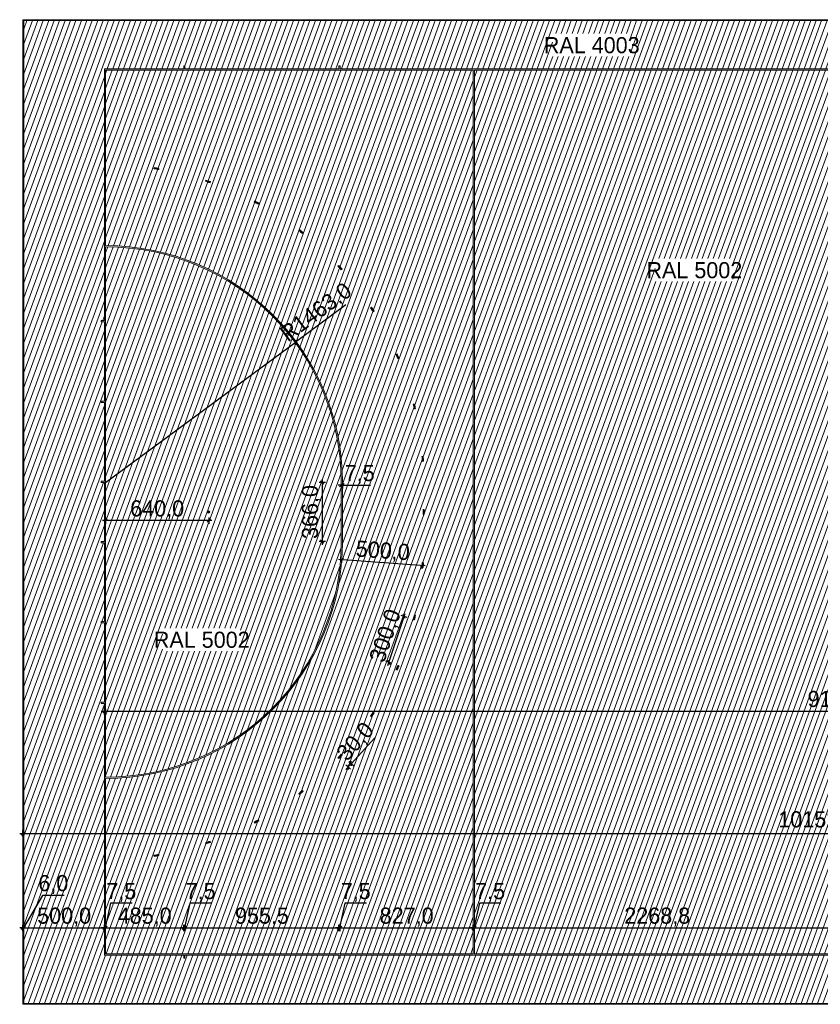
# Model space of a CAD drawing. Header units: millimetres. Extents: x 1962 to 3194, y -795 to -219.
# Tile 196 of 256: x 2467 to 2516, y -384 to -323. Entities that reach past the tile are written whole.
import ezdxf

# ---------------------------------------------------------------- set-up
doc = ezdxf.new("R2010")
doc.units = ezdxf.units.MM
doc.layers.get('0').update_dxf_attribs({"lineweight": 5})
doc.layers.get('Defpoints').update_dxf_attribs({"lineweight": 9})
for name, color, linetype, lineweight in [('A_boisko kolory', 78, 'Continuous', 9), ('A_boisko linie gry', 56, 'Continuous', 9), ('A_boisko wyposażenie', 40, 'Continuous', 9), ('A_hatch nawierzchnia', 253, 'Continuous', 9), ('A_wymiary boisko', 64, 'Continuous', 9)]:
    doc.layers.add(name, color=color, linetype=linetype, lineweight=lineweight)
doc.styles.add('wymiary pzt', font='txt')
doc.dimstyles.new('wymiary boisko', dxfattribs={"dimtxt": 1, "dimasz": 0.2, "dimexe": 0.2, "dimexo": 0.2, "dimgap": 0.05, "dimtad": 1, "dimdec": 1, "dimlfac": 100, "dimzin": 0, "dimtxsty": 'wymiary pzt', "dimblk": 'OBLIQUE', "dimcen": 1, "dimdle": 0.2, "dimadec": 1, "dimazin": 0, "dimtfac": 1, "dimtmove": 0, "dimatfit": 3, "dimfxl": 0, "dimarcsym": 0})
pattern_1 = [(69.978194, (262.56172, -750.5602), (-0.298311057, 0.108704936), [])]

# ---------------------------------------------------------------- blocks, each defined once
blk = doc.blocks.new('zw$62AA')
at = {"layer": 'A_boisko linie gry'}
for p, q in [((8.925, 59.2), (8.925, 59)), ((9, 59.2), (8.925, 59.2)), ((9, 59.2), (9, 59)), ((18.555, 59.2), (18.555, 59)), ((18.63, 59.2), (18.555, 59.2)), ((18.63, 59.2), (18.63, 59)), ((26.9, 4.075), (26.9, 58.925)), ((26.975, 4.075), (26.975, 58.925)), ((7.09, 52.879), (7.078, 52.805)), ((7.386, 52.831), (7.373, 52.757)), ((10.297, 52.106), (10.273, 52.035)), ((10.581, 52.009), (10.556, 51.938)), ((13.331, 50.811), (13.296, 50.744)), ((13.595, 50.668), (13.559, 50.602)), ((16.108, 49.029), (16.062, 48.969)), ((16.344, 48.845), (16.298, 48.786)), ((18.549, 46.811), (18.495, 46.76)), ((18.752, 46.59), (18.697, 46.539)), ((20.589, 44.217), (20.526, 44.176)), ((20.752, 43.966), (20.689, 43.925)), ((3.8, 43.38), (4, 43.38)), ((3.8, 43.38), (3.8, 43.305)), ((3.8, 43.305), (4, 43.305)), ((22.169, 41.321), (22.1, 41.291)), ((22.288, 41.046), (22.219, 41.017)), ((3.8, 38.38), (4, 38.38)), ((3.8, 38.38), (3.8, 38.305)), ((3.8, 38.305), (4, 38.305)), ((23.245, 38.203), (23.172, 38.184)), ((23.317, 37.912), (23.244, 37.894)), ((23.788, 34.949), (23.714, 34.943)), ((23.811, 34.65), (23.736, 34.645)), ((3.8, 33.405), (4, 33.405)), ((3.8, 33.33), (4, 33.33)), ((23.78, 31.65), (23.855, 31.65)), ((23.78, 31.35), (23.855, 31.35)), ((3.8, 29.67), (4, 29.67)), ((3.8, 29.595), (4, 29.595)), ((23.811, 28.35), (23.736, 28.355)), ((23.788, 28.051), (23.714, 28.057)), ((23.317, 25.088), (23.244, 25.106)), ((3.8, 24.695), (4, 24.695)), ((3.8, 24.62), (3.8, 24.695)), ((3.8, 24.62), (4, 24.62)), ((23.245, 24.797), (23.172, 24.816)), ((22.169, 21.679), (22.1, 21.709)), ((22.288, 21.954), (22.219, 21.983)), ((3.8, 19.695), (4, 19.695)), ((3.8, 19.62), (3.8, 19.695)), ((3.8, 19.62), (4, 19.62)), ((20.752, 19.034), (20.689, 19.075)), ((20.589, 18.783), (20.526, 18.824)), ((18.549, 16.189), (18.495, 16.24)), ((18.752, 16.41), (18.697, 16.461)), ((16.344, 14.155), (16.298, 14.214)), ((16.108, 13.971), (16.062, 14.031)), ((13.331, 12.189), (13.296, 12.256)), ((13.595, 12.332), (13.559, 12.398)), ((10.581, 10.991), (10.556, 11.062)), ((10.297, 10.894), (10.273, 10.965)), ((7.09, 10.121), (7.078, 10.195)), ((7.386, 10.169), (7.373, 10.243)), ((8.925, 3.8), (8.925, 4)), ((9, 3.8), (8.925, 3.8)), ((9, 3.8), (9, 4)), ((18.555, 3.8), (18.555, 4)), ((18.63, 3.8), (18.555, 3.8)), ((18.63, 3.8), (18.63, 4))]:
    blk.add_line(p, q, dxfattribs=at)
for points in [[(-1.06, 62.06), (100.46, 62.06), (100.46, 0.94), (-1.06, 0.94)], [(-1, 62), (100.4, 62), (100.4, 1), (-1, 1)]]:
    blk.add_lwpolyline(points, close=True, dxfattribs=at)
for points in [[(8.925, 59), (4, 59), (4, 43.38)], [(26.9, 58.925), (4.075, 58.925), (4.075, 48.035)], [(18.555, 59), (9, 59)], [(49.7, 59), (18.63, 59)], [(49.663, 58.925), (26.975, 58.925)], [(4.075, 47.96), (4.075, 15.04)], [(4, 43.305), (4, 38.38)], [(4, 38.305), (4, 33.405)], [(3.8, 33.405), (3.8, 33.33)], [(4, 33.33), (4, 29.67)], [(23.78, 31.35), (23.78, 31.65)], [(23.855, 31.35), (23.855, 31.65)], [(3.8, 29.67), (3.8, 29.595)], [(4, 29.595), (4, 24.695)], [(4, 24.62), (4, 19.695)], [(4, 19.695), (4, 24.62)], [(4, 19.62), (4, 4), (8.925, 4)], [(4.075, 14.965), (4.075, 4.075), (26.9, 4.075)], [(9, 4), (18.555, 4)], [(18.63, 4), (49.7, 4)], [(26.975, 4.075), (49.663, 4.075)]]:
    blk.add_lwpolyline(points, dxfattribs=at)
for points in [[(7.078, 52.805, -0.003792), (7.373, 52.757)], [(7.09, 52.879, -0.003792), (7.386, 52.831)], [(10.273, 52.035, -0.003792), (10.556, 51.938)], [(10.297, 52.106, -0.003792), (10.581, 52.009)], [(13.296, 50.744, -0.003792), (13.559, 50.602)], [(13.331, 50.811, -0.003792), (13.595, 50.668)], [(16.062, 48.969, -0.003792), (16.298, 48.786)], [(16.108, 49.029, -0.003792), (16.344, 48.845)], [(4.075, 14.965, 0.414211), (18.78, 29.67), (18.78, 33.33, 0.414211), (4.075, 48.035)], [(4.075, 15.04, 0.41421), (18.705, 29.67), (18.705, 33.33, 0.41421), (4.075, 47.96)], [(18.495, 46.76, -0.003792), (18.697, 46.539)], [(18.549, 46.811, -0.003792), (18.752, 46.59)], [(20.526, 44.176, -0.003792), (20.689, 43.925)], [(20.589, 44.217, -0.003792), (20.752, 43.966)], [(22.1, 41.291, -0.003792), (22.219, 41.017)], [(22.169, 41.321, -0.003792), (22.288, 41.046)], [(23.172, 38.184, -0.003792), (23.244, 37.894)], [(23.245, 38.203, -0.003792), (23.317, 37.912)], [(23.714, 34.943, -0.003792), (23.736, 34.645)], [(23.788, 34.949, -0.003792), (23.811, 34.65)], [(23.714, 28.057, 0.003792), (23.736, 28.355)], [(23.788, 28.051, 0.003792), (23.811, 28.35)], [(23.172, 24.816, 0.003792), (23.244, 25.106)], [(23.245, 24.797, 0.003792), (23.317, 25.088)], [(22.1, 21.709, 0.003792), (22.219, 21.983)], [(22.169, 21.679, 0.003792), (22.288, 21.954)], [(20.526, 18.824, 0.003792), (20.689, 19.075)], [(20.589, 18.783, 0.003792), (20.752, 19.034)], [(18.495, 16.24, 0.003792), (18.697, 16.461)], [(18.549, 16.189, 0.003792), (18.752, 16.41)], [(16.062, 14.031, 0.003792), (16.298, 14.214)], [(16.108, 13.971, 0.003792), (16.344, 14.155)], [(13.296, 12.256, 0.003792), (13.559, 12.398)], [(13.331, 12.189, 0.003792), (13.595, 12.332)], [(10.273, 10.965, 0.003792), (10.556, 11.062)], [(10.297, 10.894, 0.003792), (10.581, 10.991)], [(7.078, 10.195, 0.003792), (7.373, 10.243)], [(7.09, 10.121, 0.003792), (7.386, 10.169)]]:
    blk.add_lwpolyline(points, format="xyb", dxfattribs=at)
blk.add_circle((10.475, 31.5), 0.075, dxfattribs=at)
blk = doc.blocks.new('zw$AA48')
at = {"layer": 'A_hatch nawierzchnia'}
h = blk.add_hatch(color=255, dxfattribs=at)
h.dxf.hatch_style = 1
edge = h.paths.add_edge_path()
edge.add_ellipse((0, 0), major_axis=(0, 0.075), ratio=1, start_angle=0, end_angle=360, ccw=False)
at = {"layer": 'A_hatch nawierzchnia', "color": 255}
blk.add_circle((0, 0), 0.075, dxfattribs=at)
blk = doc.blocks.new('_Oblique')
at = {"color": 0, "linetype": 'ByBlock', "lineweight": -2}
blk.add_line((-0.5, -0.5), (0.5, 0.5), dxfattribs=at)
blk = doc.blocks.new('*D203')
at = {"layer": 'A_wymiary boisko', "color": 0, "lineweight": -2}
for p, q in [((2468.204, -377.171), (2467.021, -379.191)), ((2469.554, -377.171), (2468.204, -377.171)), ((2466.991, -379.191), (2466.791, -379.191)), ((2466.991, -379.391), (2466.991, -378.991)), ((2466.991, -379.191), (2467.051, -379.191)), ((2467.051, -379.391), (2467.051, -378.991)), ((2467.051, -379.191), (2467.251, -379.191))]:
    blk.add_line(p, q, dxfattribs=at)
at = {"layer": 'Defpoints', "color": 0}
for p in [(2467.051, -379.191), (2466.991, -383.934), (2467.051, -383.934)]:
    blk.add_point(p, dxfattribs=at)
at = {"layer": 'A_wymiary boisko', "color": 0, "lineweight": -2, "xscale": 0.2, "yscale": 0.2, "zscale": 0.2}
for p, rotation in [((2466.991, -379.191), 359.9999999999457), ((2467.051, -379.191), 179.9999999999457)]:
    blk.add_blockref('_Oblique', p, dxfattribs=dict(at, rotation=rotation))
at = {"layer": 'A_wymiary boisko', "color": 0, "insert": (2468.879, -376.503), "char_height": 1, "attachment_point": 5, "style": 'wymiary pzt'}
blk.add_mtext('6,0', dxfattribs=at)
blk = doc.blocks.new('*D204')
at = {"layer": 'A_wymiary boisko', "color": 0, "lineweight": -2}
for p, q in [((2466.851, -379.191), (2472.251, -379.191)), ((2467.051, -379.391), (2467.051, -378.991)), ((2472.051, -379.391), (2472.051, -378.991))]:
    blk.add_line(p, q, dxfattribs=at)
at = {"layer": 'Defpoints', "color": 0}
for p in [(2472.051, -379.191), (2472.051, -380.874), (2467.051, -383.934)]:
    blk.add_point(p, dxfattribs=at)
at = {"layer": 'A_wymiary boisko', "color": 0, "lineweight": -2, "xscale": 0.2, "yscale": 0.2, "zscale": 0.2, "rotation": 180}
blk.add_blockref('_Oblique', (2467.051, -379.191), dxfattribs=at)
at = {"layer": 'A_wymiary boisko', "color": 0, "lineweight": -2, "xscale": 0.2, "yscale": 0.2, "zscale": 0.2}
blk.add_blockref('_Oblique', (2472.051, -379.191), dxfattribs=at)
at = {"layer": 'A_wymiary boisko', "color": 0, "insert": (2469.551, -378.523), "char_height": 1, "attachment_point": 5, "style": 'wymiary pzt'}
blk.add_mtext('500,0', dxfattribs=at)
blk = doc.blocks.new('*D205')
at = {"layer": 'A_wymiary boisko', "color": 0, "lineweight": -2}
for p, q in [((2472.427, -377.663), (2472.088, -379.191)), ((2473.766, -377.663), (2472.427, -377.663)), ((2472.051, -379.191), (2471.851, -379.191)), ((2472.051, -379.391), (2472.051, -378.991)), ((2472.051, -379.191), (2472.126, -379.191)), ((2472.126, -379.391), (2472.126, -378.991)), ((2472.126, -379.191), (2472.326, -379.191))]:
    blk.add_line(p, q, dxfattribs=at)
at = {"layer": 'Defpoints', "color": 0}
for p in [(2472.126, -379.191), (2472.051, -380.874), (2472.126, -380.799)]:
    blk.add_point(p, dxfattribs=at)
at = {"layer": 'A_wymiary boisko', "color": 0, "lineweight": -2, "xscale": 0.2, "yscale": 0.2, "zscale": 0.2}
blk.add_blockref('_Oblique', (2472.051, -379.191), dxfattribs=at)
at = {"layer": 'A_wymiary boisko', "color": 0, "lineweight": -2, "xscale": 0.2, "yscale": 0.2, "zscale": 0.2, "rotation": 180}
blk.add_blockref('_Oblique', (2472.126, -379.191), dxfattribs=at)
at = {"layer": 'A_wymiary boisko', "color": 0, "insert": (2473.097, -376.999), "char_height": 1, "attachment_point": 5, "style": 'wymiary pzt'}
blk.add_mtext('7,5', dxfattribs=at)
blk = doc.blocks.new('*D206')
at = {"layer": 'A_wymiary boisko', "color": 0, "lineweight": -2}
for p, q in [((2471.926, -379.191), (2477.176, -379.191)), ((2472.126, -379.391), (2472.126, -378.991)), ((2476.976, -379.391), (2476.976, -378.991))]:
    blk.add_line(p, q, dxfattribs=at)
at = {"layer": 'Defpoints', "color": 0}
for p in [(2476.976, -379.191), (2472.126, -380.799), (2476.976, -381.074)]:
    blk.add_point(p, dxfattribs=at)
at = {"layer": 'A_wymiary boisko', "color": 0, "lineweight": -2, "xscale": 0.2, "yscale": 0.2, "zscale": 0.2, "rotation": 180}
blk.add_blockref('_Oblique', (2472.126, -379.191), dxfattribs=at)
at = {"layer": 'A_wymiary boisko', "color": 0, "lineweight": -2, "xscale": 0.2, "yscale": 0.2, "zscale": 0.2}
blk.add_blockref('_Oblique', (2476.976, -379.191), dxfattribs=at)
at = {"layer": 'A_wymiary boisko', "color": 0, "insert": (2474.551, -378.523), "char_height": 1, "attachment_point": 5, "style": 'wymiary pzt'}
blk.add_mtext('485,0', dxfattribs=at)
blk = doc.blocks.new('*D207')
at = {"layer": 'A_wymiary boisko', "color": 0, "lineweight": -2}
for p, q in [((2477.352, -377.663), (2477.013, -379.191)), ((2478.691, -377.663), (2477.352, -377.663)), ((2476.976, -379.191), (2476.776, -379.191)), ((2476.976, -379.391), (2476.976, -378.991)), ((2476.976, -379.191), (2477.051, -379.191)), ((2477.051, -379.391), (2477.051, -378.991)), ((2477.051, -379.191), (2477.251, -379.191))]:
    blk.add_line(p, q, dxfattribs=at)
at = {"layer": 'Defpoints', "color": 0}
for p in [(2477.051, -379.191), (2476.976, -381.074), (2477.051, -381.074)]:
    blk.add_point(p, dxfattribs=at)
at = {"layer": 'A_wymiary boisko', "color": 0, "lineweight": -2, "xscale": 0.2, "yscale": 0.2, "zscale": 0.2}
blk.add_blockref('_Oblique', (2476.976, -379.191), dxfattribs=at)
at = {"layer": 'A_wymiary boisko', "color": 0, "lineweight": -2, "xscale": 0.2, "yscale": 0.2, "zscale": 0.2, "rotation": 180}
blk.add_blockref('_Oblique', (2477.051, -379.191), dxfattribs=at)
at = {"layer": 'A_wymiary boisko', "color": 0, "insert": (2478.022, -376.999), "char_height": 1, "attachment_point": 5, "style": 'wymiary pzt'}
blk.add_mtext('7,5', dxfattribs=at)
blk = doc.blocks.new('*D208')
at = {"layer": 'A_wymiary boisko', "color": 0, "lineweight": -2}
for p, q in [((2476.851, -379.191), (2486.806, -379.191)), ((2477.051, -379.391), (2477.051, -378.991)), ((2486.606, -379.391), (2486.606, -378.991))]:
    blk.add_line(p, q, dxfattribs=at)
at = {"layer": 'Defpoints', "color": 0}
for p in [(2486.606, -379.191), (2477.051, -381.074), (2486.606, -381.074)]:
    blk.add_point(p, dxfattribs=at)
at = {"layer": 'A_wymiary boisko', "color": 0, "lineweight": -2, "xscale": 0.2, "yscale": 0.2, "zscale": 0.2, "rotation": 180}
blk.add_blockref('_Oblique', (2477.051, -379.191), dxfattribs=at)
at = {"layer": 'A_wymiary boisko', "color": 0, "lineweight": -2, "xscale": 0.2, "yscale": 0.2, "zscale": 0.2}
blk.add_blockref('_Oblique', (2486.606, -379.191), dxfattribs=at)
at = {"layer": 'A_wymiary boisko', "color": 0, "insert": (2481.828, -378.523), "char_height": 1, "attachment_point": 5, "style": 'wymiary pzt'}
blk.add_mtext('955,5', dxfattribs=at)
blk = doc.blocks.new('*D209')
at = {"layer": 'A_wymiary boisko', "color": 0, "lineweight": -2}
for p, q in [((2486.982, -377.663), (2486.643, -379.191)), ((2488.321, -377.663), (2486.982, -377.663)), ((2486.606, -379.191), (2486.406, -379.191)), ((2486.606, -379.391), (2486.606, -378.991)), ((2486.606, -379.191), (2486.681, -379.191)), ((2486.681, -379.391), (2486.681, -378.991)), ((2486.681, -379.191), (2486.881, -379.191))]:
    blk.add_line(p, q, dxfattribs=at)
at = {"layer": 'Defpoints', "color": 0}
for p in [(2486.681, -379.191), (2486.606, -381.074), (2486.681, -381.074)]:
    blk.add_point(p, dxfattribs=at)
at = {"layer": 'A_wymiary boisko', "color": 0, "lineweight": -2, "xscale": 0.2, "yscale": 0.2, "zscale": 0.2}
blk.add_blockref('_Oblique', (2486.606, -379.191), dxfattribs=at)
at = {"layer": 'A_wymiary boisko', "color": 0, "lineweight": -2, "xscale": 0.2, "yscale": 0.2, "zscale": 0.2, "rotation": 180}
blk.add_blockref('_Oblique', (2486.681, -379.191), dxfattribs=at)
at = {"layer": 'A_wymiary boisko', "color": 0, "insert": (2487.652, -376.999), "char_height": 1, "attachment_point": 5, "style": 'wymiary pzt'}
blk.add_mtext('7,5', dxfattribs=at)
blk = doc.blocks.new('*D210')
at = {"layer": 'A_wymiary boisko', "color": 0, "lineweight": -2}
for p, q in [((2486.481, -379.191), (2495.151, -379.191)), ((2486.681, -379.391), (2486.681, -378.991)), ((2494.951, -379.391), (2494.951, -378.991))]:
    blk.add_line(p, q, dxfattribs=at)
at = {"layer": 'Defpoints', "color": 0}
for p in [(2494.951, -379.191), (2486.681, -381.074), (2494.951, -380.799)]:
    blk.add_point(p, dxfattribs=at)
at = {"layer": 'A_wymiary boisko', "color": 0, "lineweight": -2, "xscale": 0.2, "yscale": 0.2, "zscale": 0.2, "rotation": 180}
blk.add_blockref('_Oblique', (2486.681, -379.191), dxfattribs=at)
at = {"layer": 'A_wymiary boisko', "color": 0, "lineweight": -2, "xscale": 0.2, "yscale": 0.2, "zscale": 0.2}
blk.add_blockref('_Oblique', (2494.951, -379.191), dxfattribs=at)
at = {"layer": 'A_wymiary boisko', "color": 0, "insert": (2490.816, -378.523), "char_height": 1, "attachment_point": 5, "style": 'wymiary pzt'}
blk.add_mtext('827,0', dxfattribs=at)
blk = doc.blocks.new('*D211')
at = {"layer": 'A_wymiary boisko', "color": 0, "lineweight": -2}
for p, q in [((2495.327, -377.663), (2494.988, -379.191)), ((2496.666, -377.663), (2495.327, -377.663)), ((2494.951, -379.191), (2494.751, -379.191)), ((2494.951, -379.391), (2494.951, -378.991)), ((2494.951, -379.191), (2495.026, -379.191)), ((2495.026, -379.391), (2495.026, -378.991)), ((2495.026, -379.191), (2495.226, -379.191))]:
    blk.add_line(p, q, dxfattribs=at)
at = {"layer": 'Defpoints', "color": 0}
for p in [(2495.026, -379.191), (2494.951, -380.799), (2495.026, -380.799)]:
    blk.add_point(p, dxfattribs=at)
at = {"layer": 'A_wymiary boisko', "color": 0, "lineweight": -2, "xscale": 0.2, "yscale": 0.2, "zscale": 0.2}
blk.add_blockref('_Oblique', (2494.951, -379.191), dxfattribs=at)
at = {"layer": 'A_wymiary boisko', "color": 0, "lineweight": -2, "xscale": 0.2, "yscale": 0.2, "zscale": 0.2, "rotation": 180}
blk.add_blockref('_Oblique', (2495.026, -379.191), dxfattribs=at)
at = {"layer": 'A_wymiary boisko', "color": 0, "insert": (2495.997, -376.999), "char_height": 1, "attachment_point": 5, "style": 'wymiary pzt'}
blk.add_mtext('7,5', dxfattribs=at)
blk = doc.blocks.new('*D212')
at = {"layer": 'A_wymiary boisko', "color": 0, "lineweight": -2}
for p, q in [((2494.826, -379.191), (2517.913, -379.191)), ((2495.026, -379.391), (2495.026, -378.991)), ((2517.713, -379.391), (2517.713, -378.991))]:
    blk.add_line(p, q, dxfattribs=at)
at = {"layer": 'Defpoints', "color": 0}
for p in [(2517.713, -379.191), (2495.026, -380.799), (2517.713, -380.799)]:
    blk.add_point(p, dxfattribs=at)
at = {"layer": 'A_wymiary boisko', "color": 0, "lineweight": -2, "xscale": 0.2, "yscale": 0.2, "zscale": 0.2, "rotation": 180}
blk.add_blockref('_Oblique', (2495.026, -379.191), dxfattribs=at)
at = {"layer": 'A_wymiary boisko', "color": 0, "lineweight": -2, "xscale": 0.2, "yscale": 0.2, "zscale": 0.2}
blk.add_blockref('_Oblique', (2517.713, -379.191), dxfattribs=at)
at = {"layer": 'A_wymiary boisko', "color": 0, "insert": (2506.369, -378.523), "char_height": 1, "attachment_point": 5, "style": 'wymiary pzt'}
blk.add_mtext('2268,8', dxfattribs=at)
blk = doc.blocks.new('*D224')
at = {"layer": 'A_wymiary boisko', "color": 0, "lineweight": -2}
for p, q in [((2471.851, -365.739), (2563.651, -365.739)), ((2472.051, -365.939), (2472.051, -365.539)), ((2563.451, -365.939), (2563.451, -365.539))]:
    blk.add_line(p, q, dxfattribs=at)
at = {"layer": 'Defpoints', "color": 0}
for p in [(2563.451, -365.739), (2472.051, -380.874), (2563.451, -380.874)]:
    blk.add_point(p, dxfattribs=at)
at = {"layer": 'A_wymiary boisko', "color": 0, "lineweight": -2, "xscale": 0.2, "yscale": 0.2, "zscale": 0.2}
for p, rotation in [((2472.051, -365.739), 180.0000000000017), ((2563.451, -365.739), 1.674767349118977e-12)]:
    blk.add_blockref('_Oblique', p, dxfattribs=dict(at, rotation=rotation))
at = {"layer": 'A_wymiary boisko', "color": 0, "insert": (2517.751, -365.071), "char_height": 1, "attachment_point": 5, "style": 'wymiary pzt'}
blk.add_mtext('9140,0', dxfattribs=at)
blk = doc.blocks.new('*D249')
at = {"layer": 'A_wymiary boisko', "color": 0, "lineweight": -2}
for p, q in [((2466.791, -373.326), (2568.711, -373.326)), ((2466.991, -373.526), (2466.991, -373.126)), ((2568.511, -373.526), (2568.511, -373.126))]:
    blk.add_line(p, q, dxfattribs=at)
at = {"layer": 'Defpoints', "color": 0}
for p in [(2568.511, -373.326), (2466.991, -383.934), (2568.511, -383.934)]:
    blk.add_point(p, dxfattribs=at)
at = {"layer": 'A_wymiary boisko', "color": 0, "lineweight": -2, "xscale": 0.2, "yscale": 0.2, "zscale": 0.2}
for p, rotation in [((2466.991, -373.326), 179.9999999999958), ((2568.511, -373.326), 359.9999999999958)]:
    blk.add_blockref('_Oblique', p, dxfattribs=dict(at, rotation=rotation))
at = {"layer": 'A_wymiary boisko', "color": 0, "insert": (2517.751, -372.603), "char_height": 1, "attachment_point": 5, "style": 'wymiary pzt'}
blk.add_mtext('10152,0 [cm]', dxfattribs=at)
blk = doc.blocks.new('*D251')
at = {"layer": 'A_wymiary boisko', "color": 0, "lineweight": -2}
for p, q in [((2472.126, -353.71), (2472.126, -354.11)), ((2478.526, -353.71), (2478.526, -354.11)), ((2478.726, -353.91), (2471.926, -353.91))]:
    blk.add_line(p, q, dxfattribs=at)
at = {"layer": 'Defpoints', "color": 0}
for p in [(2472.126, -353.374), (2478.526, -353.374), (2472.126, -353.91)]:
    blk.add_point(p, dxfattribs=at)
at = {"layer": 'A_wymiary boisko', "color": 0, "lineweight": -2, "xscale": 0.2, "yscale": 0.2, "zscale": 0.2}
for p, rotation in [((2472.126, -353.91), 179.9999999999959), ((2478.526, -353.91), 359.999999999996)]:
    blk.add_blockref('_Oblique', p, dxfattribs=dict(at, rotation=rotation))
at = {"layer": 'A_wymiary boisko', "color": 0, "insert": (2475.326, -353.242), "char_height": 1, "attachment_point": 5, "style": 'wymiary pzt'}
blk.add_mtext('640,0', dxfattribs=at)
blk = doc.blocks.new('*D252')
at = {"layer": 'A_wymiary boisko', "color": 0, "lineweight": -2}
for p, q in [((2491.973, -356.715), (2486.588, -356.314)), ((2486.787, -356.329), (2486.773, -356.529)), ((2491.774, -356.701), (2491.759, -356.9))]:
    blk.add_line(p, q, dxfattribs=at)
at = {"layer": 'Defpoints', "color": 0}
for p in [(2486.787, -356.329), (2486.79, -356.296), (2491.776, -356.668)]:
    blk.add_point(p, dxfattribs=at)
at = {"layer": 'A_wymiary boisko', "color": 0, "lineweight": -2, "xscale": 0.2, "yscale": 0.2, "zscale": 0.2}
for p, rotation in [((2486.787, -356.329), 175.7398383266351), ((2491.774, -356.701), 355.739838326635)]:
    blk.add_blockref('_Oblique', p, dxfattribs=dict(at, rotation=rotation))
at = {"layer": 'A_wymiary boisko', "color": 0, "insert": (2489.33, -355.848), "char_height": 1, "attachment_point": 5, "rotation": 355.73984, "style": 'wymiary pzt'}
blk.add_mtext('500,0', dxfattribs=at)
blk = doc.blocks.new('*D253')
at = {"layer": 'A_wymiary boisko', "color": 0, "lineweight": -2}
for p, q in [((2485.574, -351.344), (2485.574, -355.404)), ((2485.774, -351.544), (2485.374, -351.544)), ((2485.774, -355.204), (2485.374, -355.204))]:
    blk.add_line(p, q, dxfattribs=at)
at = {"layer": 'Defpoints', "color": 0}
for p in [(2486.755, -351.544), (2485.574, -355.204), (2486.755, -355.204)]:
    blk.add_point(p, dxfattribs=at)
at = {"layer": 'A_wymiary boisko', "color": 0, "lineweight": -2, "xscale": 0.2, "yscale": 0.2, "zscale": 0.2}
for p, rotation in [((2485.574, -351.544), 90), ((2485.574, -355.204), 270)]:
    blk.add_blockref('_Oblique', p, dxfattribs=dict(at, rotation=rotation))
at = {"layer": 'A_wymiary boisko', "color": 0, "insert": (2484.905, -353.374), "char_height": 1, "attachment_point": 5, "rotation": 90, "style": 'wymiary pzt'}
blk.add_mtext('366,0', dxfattribs=at)
blk = doc.blocks.new('*D254')
at = {"layer": 'A_wymiary boisko', "color": 0, "lineweight": -2}
for p, q in [((2489.642, -362.896), (2490.727, -359.674)), ((2490.853, -359.928), (2490.474, -359.8)), ((2489.896, -362.771), (2489.516, -362.643))]:
    blk.add_line(p, q, dxfattribs=at)
at = {"layer": 'Defpoints', "color": 0}
for p in [(2490.663, -359.864), (2491.296, -360.077), (2490.338, -362.92)]:
    blk.add_point(p, dxfattribs=at)
at = {"layer": 'A_wymiary boisko', "color": 0, "lineweight": -2, "xscale": 0.2, "yscale": 0.2, "zscale": 0.2}
for p, rotation in [((2490.663, -359.864), 71.3888308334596), ((2489.706, -362.707), 251.3888308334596)]:
    blk.add_blockref('_Oblique', p, dxfattribs=dict(at, rotation=rotation))
at = {"layer": 'A_wymiary boisko', "color": 0, "insert": (2489.551, -361.072), "char_height": 1, "attachment_point": 5, "rotation": 71.38883, "style": 'wymiary pzt'}
blk.add_mtext('300,0', dxfattribs=at)
blk = doc.blocks.new('*D255')
at = {"layer": 'A_wymiary boisko', "color": 0, "lineweight": -2}
for p, q in [((2487.382, -368.987), (2488.828, -367.387)), ((2487.033, -369.076), (2487.33, -369.344)), ((2487.047, -369.358), (2487.382, -368.987)), ((2487.234, -368.853), (2487.531, -369.121))]:
    blk.add_line(p, q, dxfattribs=at)
at = {"layer": 'Defpoints', "color": 0}
for p in [(2486.801, -368.462), (2486.6, -368.685), (2487.382, -368.987)]:
    blk.add_point(p, dxfattribs=at)
at = {"layer": 'A_wymiary boisko', "color": 0, "lineweight": -2, "xscale": 0.2, "yscale": 0.2, "zscale": 0.2}
for p, rotation in [((2487.181, -369.21), 227.9049882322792), ((2487.382, -368.987), 47.90498823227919)]:
    blk.add_blockref('_Oblique', p, dxfattribs=dict(at, rotation=rotation))
at = {"layer": 'A_wymiary boisko', "color": 0, "insert": (2487.676, -367.665), "char_height": 1, "attachment_point": 5, "rotation": 47.90499, "style": 'wymiary pzt'}
blk.add_mtext('30,0', dxfattribs=at)
blk = doc.blocks.new('*D256')
at = {"layer": 'A_wymiary boisko', "color": 0, "lineweight": -2}
for p in [(2487.032, -340.517), (2472.126, -351.544)]:
    blk.add_line(p, (2483.887, -342.843), dxfattribs=at)
at = {"layer": 'Defpoints', "color": 0}
for p in [(2483.887, -342.843), (2472.126, -351.544)]:
    blk.add_point(p, dxfattribs=at)
at = {"layer": 'A_wymiary boisko', "color": 0, "lineweight": -2, "xscale": 0.2, "yscale": 0.2, "zscale": 0.2, "rotation": 216.4919372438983}
blk.add_blockref('_Oblique', (2483.887, -342.843), dxfattribs=at)
at = {"layer": 'A_wymiary boisko', "color": 0, "insert": (2485.223, -341.024), "char_height": 1, "attachment_point": 5, "rotation": 36.49194, "style": 'wymiary pzt'}
blk.add_mtext('R1463,0', dxfattribs=at)
blk = doc.blocks.new('*D257')
at = {"layer": 'A_wymiary boisko', "color": 0, "lineweight": -2}
for p, q in [((2486.755, -351.708), (2486.555, -351.708)), ((2486.755, -351.708), (2486.755, -351.908)), ((2486.755, -351.708), (2486.83, -351.708)), ((2486.83, -351.708), (2486.83, -351.908)), ((2486.83, -351.708), (2488.57, -351.709))]:
    blk.add_line(p, q, dxfattribs=at)
at = {"layer": 'Defpoints', "color": 0}
for p in [(2486.755, -351.544), (2486.83, -351.544), (2486.83, -351.708)]:
    blk.add_point(p, dxfattribs=at)
at = {"layer": 'A_wymiary boisko', "color": 0, "lineweight": -2, "xscale": 0.2, "yscale": 0.2, "zscale": 0.2}
for p, rotation in [((2486.755, -351.708), 359.9570950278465), ((2486.83, -351.708), 179.9570950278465)]:
    blk.add_blockref('_Oblique', p, dxfattribs=dict(at, rotation=rotation))
at = {"layer": 'A_wymiary boisko', "color": 0, "insert": (2487.901, -351.046), "char_height": 1, "attachment_point": 5, "rotation": 359.9571, "style": 'wymiary pzt'}
blk.add_mtext('7,5', dxfattribs=at)

msp = doc.modelspace()

# ---------------------------------------------------------------- hatches: boundary and pattern name
at = {"layer": 'A_boisko kolory'}
h = msp.add_hatch(dxfattribs=at)
h.set_pattern_fill('LINE', color=233, scale=0.1, angle=69.978194)
h.set_pattern_definition(pattern_1)
h.paths.add_polyline_path([(2467.0507, -383.8739), (2568.4507, -383.8739), (2568.4507, -322.8739), (2467.0507, -322.8739)])
h.paths.add_polyline_path([(2472.0507, -380.8739), (2476.9757, -380.8739), (2476.9757, -381.0739), (2477.0507, -381.0739), (2477.0507, -380.8739), (2486.6057, -380.8739), (2486.6057, -381.0739), (2486.6807, -381.0739), (2486.6807, -380.8739), (2548.8207, -380.8739), (2548.8207, -381.0739), (2548.8957, -381.0739), (2548.8957, -380.8739), (2558.4507, -380.8739), (2558.4507, -381.0739), (2558.5257, -381.0739), (2558.5257, -380.8739), (2563.4507, -380.8739), (2563.4507, -365.2539), (2563.6507, -365.2539), (2563.6507, -365.1789), (2563.4507, -365.1789), (2563.4507, -360.2539), (2563.6507, -360.2539), (2563.6507, -360.1789), (2563.4507, -360.1789), (2563.4507, -355.2789), (2563.6507, -355.2789), (2563.6507, -355.2039), (2563.4507, -355.2039), (2563.4507, -351.5439), (2563.6507, -351.5439), (2563.6507, -351.4689), (2563.4507, -351.4689), (2563.4507, -346.5689), (2563.6507, -346.5689), (2563.6507, -346.4939), (2563.4507, -346.4939), (2563.4507, -341.5689), (2563.6507, -341.5689), (2563.6507, -341.4939), (2563.4507, -341.4939), (2563.4507, -325.8739), (2558.5257, -325.8739), (2558.5257, -325.6739), (2558.4507, -325.6739), (2558.4507, -325.8739), (2548.8957, -325.8739), (2548.8957, -325.6739), (2548.8207, -325.6739), (2548.8207, -325.8739), (2486.6807, -325.8739), (2486.6807, -325.6739), (2486.6057, -325.6739), (2486.6057, -325.8739), (2477.0507, -325.8739), (2477.0507, -325.6739), (2476.9757, -325.6739), (2476.9757, -325.8739), (2472.0507, -325.8739), (2472.0507, -341.4939), (2471.8507, -341.4939), (2471.8507, -341.5689), (2472.0507, -341.5689), (2472.0507, -346.4939), (2471.8507, -346.4939), (2471.8507, -346.5689), (2472.0507, -346.5689), (2472.0507, -351.4689), (2471.8507, -351.4689), (2471.8507, -351.5439), (2472.0507, -351.5439), (2472.0507, -355.2039), (2471.8507, -355.2039), (2471.8507, -355.2789), (2472.0507, -355.2789), (2472.0507, -360.1789), (2471.8507, -360.1789), (2471.8507, -360.2539), (2472.0507, -360.2539), (2472.0507, -365.1789), (2471.8507, -365.1789), (2471.8507, -365.2539), (2472.0507, -365.2539)], flags=16)
h.paths.add_polyline_path([(2504.7003, -325.1066), (2499.8731, -325.1066), (2499.8731, -323.6721), (2504.7003, -323.6721)])
h.paths.add_polyline_path([(2522.0994, -381.6985), (2526.9265, -381.6985), (2526.9265, -383.133), (2522.0994, -383.133)])
h = msp.add_hatch(dxfattribs=at)
h.set_pattern_fill('LINE', color=150, scale=0.1, angle=69.978194, style=2)
h.set_pattern_definition(pattern_1)
h.paths.add_polyline_path([(2472.1257, -380.7989), (2494.9507, -380.7989), (2494.9507, -325.9489), (2472.1257, -325.9489), (2472.1257, -336.839, -0.4142109), (2486.8305, -351.5439), (2486.8305, -355.2038, -0.4142109), (2472.1257, -369.9087)])
h.paths.add_polyline_path([(2478.3238, -332.8392, -0.0037918), (2478.6068, -332.9354), (2478.6315, -332.8645, 0.0037918), (2478.3474, -332.768), (2478.3238, -332.8392)], flags=16)
h.paths.add_polyline_path([(2491.2232, -360.0582), (2491.2958, -360.0767, 0.0037918), (2491.3675, -359.7854), (2491.2946, -359.768, -0.0037918)], flags=16)
h.paths.add_polyline_path([(2490.1507, -363.1649), (2490.2193, -363.1952, 0.0037918), (2490.3384, -362.9198), (2490.2694, -362.8906, -0.0037918)], flags=16)
h.paths.add_polyline_path([(2488.5768, -366.05), (2488.6394, -366.0913, 0.0037918), (2488.8026, -365.8396), (2488.7394, -365.7993, -0.0037918)], flags=16)
h.paths.add_polyline_path([(2481.3465, -334.1296, -0.0037918), (2481.6095, -334.2714), (2481.6456, -334.2057, 0.0037918), (2481.3816, -334.0633)], flags=16)
h.paths.add_polyline_path([(2491.7644, -356.8166), (2491.8391, -356.8227, 0.0037918), (2491.8614, -356.5235), (2491.7866, -356.5185, -0.0037918)], flags=16)
h.paths.add_polyline_path([(2475.1288, -332.0692, -0.0037918), (2475.4238, -332.117), (2475.4363, -332.043, 0.0037918), (2475.1402, -331.9951)], flags=16)
h.paths.add_polyline_path([(2484.1126, -335.9044, -0.0037918), (2484.3484, -336.088), (2484.3949, -336.0291, 0.0037918), (2484.1582, -335.8448)], flags=16)
h.paths.add_polyline_path([(2491.8305, -353.5239), (2491.9055, -353.5239), (2491.9055, -353.2239), (2491.8305, -353.2239)], flags=16)
h.paths.add_polyline_path([(2491.7866, -350.2292), (2491.8614, -350.2242, 0.0037918), (2491.8391, -349.925), (2491.7644, -349.9311, -0.0037918)], flags=16)
h.paths.add_polyline_path([(2475.1402, -374.7527, 0.0037918), (2475.4363, -374.7047), (2475.4238, -374.6308, -0.0037918), (2475.1288, -374.6785)], flags=16)
h.paths.add_polyline_path([(2486.5453, -368.6335), (2486.6001, -368.6846, 0.0037918), (2486.8029, -368.4635), (2486.7473, -368.4132, -0.0037918)], flags=16)
h.paths.add_polyline_path([(2486.5453, -338.1142, -0.0037918), (2486.7473, -338.3345), (2486.8029, -338.2842, 0.0037918), (2486.6001, -338.0631)], flags=16)
h.paths.add_polyline_path([(2484.1126, -370.8433), (2484.1582, -370.9029, 0.0037918), (2484.3949, -370.7186), (2484.3484, -370.6597, -0.0037918)], flags=16)
h.paths.add_polyline_path([(2491.2946, -346.9797), (2491.3675, -346.9623, 0.0037918), (2491.2958, -346.671), (2491.2232, -346.6895, -0.0037918)], flags=16)
h.paths.add_polyline_path([(2488.5768, -340.6977, -0.0037918), (2488.7394, -340.9484), (2488.8026, -340.9081, 0.0037918), (2488.6394, -340.6564)], flags=16)
h.paths.add_polyline_path([(2478.3474, -373.9797, 0.0037918), (2478.6315, -373.8832), (2478.6068, -373.8123, -0.0037918), (2478.3238, -373.9085)], flags=16)
h.paths.add_polyline_path([(2490.2694, -343.8571), (2490.3384, -343.8279, 0.0037918), (2490.2193, -343.5525), (2490.1507, -343.5828, -0.0037918), (2490.2694, -343.8571)], flags=16)
h.paths.add_polyline_path([(2481.3465, -372.6181), (2481.3816, -372.6844, 0.0037918), (2481.6456, -372.542), (2481.6095, -372.4763, -0.0037918)], flags=16)
h = msp.add_hatch(dxfattribs=at)
h.set_pattern_fill('LINE', color=150, scale=0.1, angle=69.978194, style=2)
h.set_pattern_definition(pattern_1)
h.paths.add_polyline_path([(2495.0257, -380.7989), (2517.7132, -380.7989), (2517.7132, -325.9489), (2495.0257, -325.9489)])
h.paths.add_polyline_path([(2511.0702, -339.0742), (2506.243, -339.0742), (2506.243, -337.6397), (2511.0702, -337.6397)])
h = msp.add_hatch(dxfattribs=at)
h.set_pattern_fill('LINE', color=150, scale=0.1, angle=69.978194, style=2)
h.set_pattern_definition(pattern_1)
h.paths.add_polyline_path([(2472.1257, -369.8337, 0.4142097), (2486.7555, -355.2039), (2486.7555, -351.5439, 0.4142097), (2472.1257, -336.914)])
h.paths.add_polyline_path([(2478.5937, -353.3422, 1), (2478.4577, -353.4055, 1)], flags=16)
h.paths.add_polyline_path([(2475.662, -360.583), (2480.4891, -360.583), (2480.4891, -362.0174), (2475.662, -362.0174)])
at = {"layer": 'A_hatch nawierzchnia'}
h = msp.add_hatch(color=255, dxfattribs=at)
h.dxf.hatch_style = 1
h.paths.add_polyline_path([(2472.0507, -380.8739), (2476.9757, -380.8739), (2476.9757, -381.0739), (2477.0507, -381.0739), (2477.0507, -380.8739), (2486.6057, -380.8739), (2486.6057, -381.0739), (2486.6807, -381.0739), (2486.6807, -380.8739), (2548.8207, -380.8739), (2548.8207, -381.0739), (2548.8957, -381.0739), (2548.8957, -380.8739), (2558.4507, -380.8739), (2558.4507, -381.0739), (2558.5257, -381.0739), (2558.5257, -380.8739), (2563.4507, -380.8739), (2563.4507, -365.2539), (2563.6507, -365.2539), (2563.6507, -365.1789), (2563.4507, -365.1789), (2563.4507, -360.2539), (2563.6507, -360.2539), (2563.6507, -360.1789), (2563.4507, -360.1789), (2563.4507, -355.2789), (2563.6507, -355.2789), (2563.6507, -355.2039), (2564.9507, -355.2039), (2564.9507, -351.5439), (2563.6507, -351.5439), (2563.6507, -351.4689), (2563.4507, -351.4689), (2563.4507, -346.5689), (2563.6507, -346.5689), (2563.6507, -346.4939), (2563.4507, -346.4939), (2563.4507, -341.5689), (2563.6507, -341.5689), (2563.6507, -341.4939), (2563.4507, -341.4939), (2563.4507, -325.8739), (2558.5257, -325.8739), (2558.5257, -325.6739), (2558.4507, -325.6739), (2558.4507, -325.8739), (2548.8957, -325.8739), (2548.8957, -325.6739), (2548.8207, -325.6739), (2548.8207, -325.8739), (2486.6807, -325.8739), (2486.6807, -325.6739), (2486.6057, -325.6739), (2486.6057, -325.8739), (2477.0507, -325.8739), (2477.0507, -325.6739), (2476.9757, -325.6739), (2476.9757, -325.8739), (2472.0507, -325.8739), (2472.0507, -341.4939), (2471.8507, -341.4939), (2471.8507, -341.5689), (2472.0507, -341.5689), (2472.0507, -346.4939), (2471.8507, -346.4939), (2471.8507, -346.5689), (2472.0507, -346.5689), (2472.0507, -351.4689), (2471.8507, -351.4689), (2471.8507, -351.5439), (2470.5507, -351.5439), (2470.5507, -355.2039), (2471.8507, -355.2039), (2471.8507, -355.2789), (2472.0507, -355.2789), (2472.0507, -360.1789), (2471.8507, -360.1789), (2471.8507, -360.2539), (2472.0507, -360.2539), (2472.0507, -365.1789), (2471.8507, -365.1789), (2471.8507, -365.2539), (2472.0507, -365.2539)])
h.paths.add_polyline_path([(2472.1257, -380.7989), (2494.9507, -380.7989), (2494.9507, -325.9489), (2472.1257, -325.9489), (2472.1257, -336.839, -0.4142109), (2486.8305, -351.5439), (2486.8305, -355.2038, -0.4142109), (2472.1257, -369.9087)], flags=16)
h.paths.add_polyline_path([(2540.5507, -380.7989), (2563.3757, -380.7989), (2563.3757, -369.9087, -0.4142109), (2548.6709, -355.2038), (2548.6709, -351.5439, -0.4142109), (2563.3757, -336.839), (2563.3757, -325.9489), (2540.5507, -325.9489)], flags=16)
h.paths.add_polyline_path([(2495.0257, -380.7989), (2517.7132, -380.7989), (2517.7132, -325.9489), (2495.0257, -325.9489)], flags=16)
h.paths.add_polyline_path([(2517.7882, -380.7989), (2540.4757, -380.7989), (2540.4757, -325.9489), (2517.7882, -325.9489)], flags=16)
h.paths.add_polyline_path([(2548.7459, -355.2039, 0.4142097), (2563.3757, -369.8337), (2563.3757, -336.914, 0.4142097), (2548.7459, -351.5439)], flags=16)
h.paths.add_polyline_path([(2472.1257, -369.8337, 0.4142097), (2486.7555, -355.2039), (2486.7555, -351.5439, 0.4142097), (2472.1257, -336.914)], flags=16)
h.paths.add_polyline_path([(2478.5187, -353.3422, 1), (2478.3827, -353.4055, 1)], flags=0)
h.paths.add_polyline_path([(2470.5507, -355.2039), (2470.5507, -351.5439), (2471.8507, -351.5439), (2472.0507, -351.5439), (2472.0507, -355.2039), (2471.8507, -355.2039)], flags=16)
h.paths.add_polyline_path([(2563.4507, -355.2039), (2563.4507, -351.5439), (2563.6507, -351.5439), (2564.9507, -351.5439), (2564.9507, -355.2039), (2563.6507, -355.2039)], flags=16)
h = msp.add_hatch(color=255, dxfattribs=at)
h.dxf.hatch_style = 1
h.paths.add_polyline_path([(2475.1288, -332.0692, -0.0037918), (2475.4238, -332.117), (2475.4363, -332.043, 0.0037918), (2475.1402, -331.9951)])
h = msp.add_hatch(color=255, dxfattribs=at)
h.dxf.hatch_style = 1
h.paths.add_polyline_path([(2478.3238, -332.8392, -0.0037918), (2478.6068, -332.9354), (2478.6315, -332.8645, 0.0037918), (2478.3474, -332.768)])
h = msp.add_hatch(color=255, dxfattribs=at)
h.dxf.hatch_style = 1
h.paths.add_polyline_path([(2481.3465, -334.1296, -0.0037918), (2481.6095, -334.2714), (2481.6456, -334.2057, 0.0037918), (2481.3816, -334.0633)])
h = msp.add_hatch(color=255, dxfattribs=at)
h.dxf.hatch_style = 1
h.paths.add_polyline_path([(2484.1126, -335.9044, -0.0037918), (2484.3484, -336.088), (2484.3949, -336.0291, 0.0037918), (2484.1582, -335.8448)])
h = msp.add_hatch(color=255, dxfattribs=at)
h.dxf.hatch_style = 1
h.paths.add_polyline_path([(2486.5453, -338.1142, -0.0037918), (2486.7473, -338.3345), (2486.8029, -338.2842, 0.0037918), (2486.6001, -338.0631)])
h = msp.add_hatch(color=255, dxfattribs=at)
h.dxf.hatch_style = 1
h.paths.add_polyline_path([(2488.5768, -340.6977, -0.0037918), (2488.7394, -340.9484), (2488.8026, -340.9081, 0.0037918), (2488.6394, -340.6564)])
h = msp.add_hatch(color=255, dxfattribs=at)
h.dxf.hatch_style = 1
h.paths.add_polyline_path([(2490.2694, -343.8571), (2490.3384, -343.8279, 0.0037918), (2490.2193, -343.5525), (2490.1507, -343.5828, -0.0037918), (2490.2694, -343.8571)])
h = msp.add_hatch(color=255, dxfattribs=at)
h.dxf.hatch_style = 1
h.paths.add_polyline_path([(2491.2946, -346.9797), (2491.3675, -346.9623, 0.0037918), (2491.2958, -346.671), (2491.2232, -346.6895, -0.0037918)])
h = msp.add_hatch(color=255, dxfattribs=at)
h.dxf.hatch_style = 1
h.paths.add_polyline_path([(2491.7866, -350.2292), (2491.8614, -350.2242, 0.0037918), (2491.8391, -349.925), (2491.7644, -349.9311, -0.0037918)])
h = msp.add_hatch(color=255, dxfattribs=at)
h.dxf.hatch_style = 1
h.paths.add_polyline_path([(2491.8305, -353.5239), (2491.9055, -353.5239), (2491.9055, -353.2239), (2491.8305, -353.2239)])
h = msp.add_hatch(color=255, dxfattribs=at)
h.dxf.hatch_style = 1
h.paths.add_polyline_path([(2491.7644, -356.8166), (2491.8391, -356.8227, 0.0037918), (2491.8614, -356.5235), (2491.7866, -356.5185, -0.0037918)])
h = msp.add_hatch(color=255, dxfattribs=at)
h.dxf.hatch_style = 1
h.paths.add_polyline_path([(2491.2232, -360.0582), (2491.2958, -360.0767, 0.0037918), (2491.3675, -359.7854), (2491.2946, -359.768, -0.0037918)])
h = msp.add_hatch(color=255, dxfattribs=at)
h.dxf.hatch_style = 1
h.paths.add_polyline_path([(2490.1507, -363.1649), (2490.2193, -363.1952, 0.0037918), (2490.3384, -362.9198), (2490.2694, -362.8906, -0.0037918)])
h = msp.add_hatch(color=255, dxfattribs=at)
h.dxf.hatch_style = 1
h.paths.add_polyline_path([(2488.5768, -366.05), (2488.6394, -366.0913, 0.0037918), (2488.8026, -365.8396), (2488.7394, -365.7993, -0.0037918)])
h = msp.add_hatch(color=255, dxfattribs=at)
h.dxf.hatch_style = 1
h.paths.add_polyline_path([(2486.5453, -368.6335), (2486.6001, -368.6846, 0.0037918), (2486.8029, -368.4635), (2486.7473, -368.4132, -0.0037918)])
h = msp.add_hatch(color=255, dxfattribs=at)
h.dxf.hatch_style = 1
h.paths.add_polyline_path([(2484.1126, -370.8433), (2484.1582, -370.9029, 0.0037918), (2484.3949, -370.7186), (2484.3484, -370.6597, -0.0037918)])
h = msp.add_hatch(color=255, dxfattribs=at)
h.dxf.hatch_style = 1
h.paths.add_polyline_path([(2481.3465, -372.6181), (2481.3816, -372.6844, 0.0037918), (2481.6456, -372.542), (2481.6095, -372.4763, -0.0037918)])
h = msp.add_hatch(color=255, dxfattribs=at)
h.dxf.hatch_style = 1
h.paths.add_polyline_path([(2478.3474, -373.9797, 0.0037918), (2478.6315, -373.8832), (2478.6068, -373.8123, -0.0037918), (2478.3238, -373.9085)])
h = msp.add_hatch(color=255, dxfattribs=at)
h.dxf.hatch_style = 1
h.paths.add_polyline_path([(2475.1402, -374.7527, 0.0037918), (2475.4363, -374.7047), (2475.4238, -374.6308, -0.0037918), (2475.1288, -374.6785)])

# ---------------------------------------------------------------- linework, layer by layer
msp.add_lwpolyline([(2548.8207, -325.8739), (2486.6807, -325.8739), (2486.6807, -325.6739), (2486.6057, -325.6739), (2486.6057, -325.8739), (2477.0507, -325.8739), (2477.0507, -325.6739), (2476.9757, -325.6739), (2476.9757, -325.8739), (2472.0507, -325.8739), (2472.0507, -341.4939), (2471.8507, -341.4939), (2471.8507, -341.5689), (2472.0507, -341.5689), (2472.0507, -346.4939), (2471.8507, -346.4939), (2471.8507, -346.5689), (2472.0507, -346.5689), (2472.0507, -351.4689), (2471.8507, -351.4689), (2471.8507, -351.5439), (2472.0507, -351.5439), (2472.0507, -355.2039), (2471.8507, -355.2039), (2471.8507, -355.2789), (2472.0507, -355.2789), (2472.0507, -360.1789), (2471.8507, -360.1789), (2471.8507, -360.2539), (2472.0507, -360.2539), (2472.0507, -365.1789), (2471.8507, -365.1789), (2471.8507, -365.2539), (2472.0507, -365.2539), (2472.0507, -380.8739), (2476.9757, -380.8739), (2476.9757, -381.0739), (2477.0507, -381.0739), (2477.0507, -380.8739), (2486.6057, -380.8739), (2486.6057, -381.0739), (2486.6807, -381.0739), (2486.6807, -380.8739), (2548.8207, -380.8739)], dxfattribs=at)

# ---------------------------------------------------------------- block references
at = {"layer": 'A_boisko wyposażenie', "rotation": 359.9999999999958}
msp.add_blockref('zw$62AA', (2468.0507, -384.8739), dxfattribs=at)
at = {"layer": 'A_boisko wyposażenie', "color": 7}
msp.add_blockref('zw$AA48', (2478.5257, -353.3739), dxfattribs=at)

# ---------------------------------------------------------------- texts
at = {"layer": 'A_wymiary boisko', "char_height": 1, "width": 14.766172, "attachment_point": 5, "style": 'wymiary pzt'}
for s, insert in [('RAL 4003', (2502.304, -324.4006)), ('RAL 5002', (2508.6739, -338.3682)), ('RAL 5002', (2478.0929, -361.3115))]:
    msp.add_mtext(s, dxfattribs=dict(at, insert=insert))

# ---------------------------------------------------------------- dimensions: what is measured, and where the dimension line sits
at = {"layer": 'A_wymiary boisko'}
dim = msp.add_radius_dim(center=(2472.1255, -351.5439), mpoint=(2483.8871, -342.8433), dimstyle='wymiary boisko', dxfattribs=at)
dim.commit()
dim.dimension.update_dxf_attribs({"geometry": '*D256', "text_midpoint": (2485.1247, -341.9279), "dimtype": 164})
for p1, p2, distance, picture, middle in [((2486.7555, -351.5439), (2486.8305, -351.5439), -0.1642, '*D257', (2487.9005, -351.0458)), ((2486.7555, -351.5439), (2486.7555, -355.2039), -1.182, '*D253', (2484.9052, -353.3739)), ((2478.5257, -353.3739), (2472.1257, -353.3739), 0.5365, '*D251', (2475.3257, -353.2421)), ((2491.776, -356.6676), (2486.7899, -356.2962), 0.033, '*D252', (2489.3301, -355.8484)), ((2490.3384, -362.9198), (2491.2958, -360.0767), 0.6673, '*D254', (2489.5514, -361.072)), ((2472.0507, -380.8739), (2563.4507, -380.8739), 15.1347, '*D224', (2517.7507, -365.0708)), ((2486.6001, -368.6846), (2486.8012, -368.462), -0.7831, '*D255', (2487.6762, -367.6648))]:
    dim = msp.add_aligned_dim(p1=p1, p2=p2, distance=distance, dimstyle='wymiary boisko', dxfattribs=at)
    dim.commit()
    dim.dimension.update_dxf_attribs({"geometry": picture, "text_midpoint": middle})
dim = msp.add_aligned_dim(p1=(2466.9907, -383.9339), p2=(2568.5107, -383.9339), distance=10.6083, text='<> [cm]', dimstyle='wymiary boisko', override={"dimtxsty": 'wymiary pzt'}, dxfattribs=at)
dim.commit()
dim.dimension.update_dxf_attribs({"geometry": '*D249', "text_midpoint": (2517.7507, -372.6033)})
dim = msp.add_linear_dim(base=(2467.0507, -379.1909), p1=(2466.9907, -383.9339), p2=(2467.0507, -383.9339), angle=360, dimstyle='wymiary boisko', override={"dimblk": 'Oblique', "dimtmove": 1}, dxfattribs=at)
dim.commit()
dim.dimension.update_dxf_attribs({"geometry": '*D203', "text_midpoint": (2468.2543, -377.1714), "dimtype": 161})
for base, p1, p2, picture, middle in [((2472.1257, -379.1909), (2472.0507, -380.8739), (2472.1257, -380.7989), '*D205', (2472.4771, -377.6626)), ((2477.0507, -379.1909), (2476.9757, -381.0739), (2477.0507, -381.0739), '*D207', (2477.4021, -377.6626)), ((2486.6807, -379.1909), (2486.6057, -381.0739), (2486.6807, -381.0739), '*D209', (2487.0321, -377.6626)), ((2495.0257, -379.1909), (2494.9507, -380.7989), (2495.0257, -380.7989), '*D211', (2495.3771, -377.6626))]:
    dim = msp.add_linear_dim(base=base, p1=p1, p2=p2, dimstyle='wymiary boisko', override={"dimblk": 'Oblique', "dimtmove": 1}, dxfattribs=at)
    dim.commit()
    dim.dimension.update_dxf_attribs({"geometry": picture, "text_midpoint": middle, "dimtype": 160})
for base, p1, p2, picture, middle in [((2472.0507, -379.1909), (2467.0507, -383.9339), (2472.0507, -380.8739), '*D204', (2469.5507, -378.5226)), ((2476.9757, -379.1909), (2472.1257, -380.7989), (2476.9757, -381.0739), '*D206', (2474.5507, -378.5226)), ((2486.6057, -379.1909), (2477.0507, -381.0739), (2486.6057, -381.0739), '*D208', (2481.8282, -378.5226)), ((2494.9507, -379.1909), (2486.6807, -381.0739), (2494.9507, -380.7989), '*D210', (2490.8157, -378.5226)), ((2517.713172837, -379.1908590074), (2495.025672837, -380.7988586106), (2517.713172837, -380.7988586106), '*D212', (2506.369422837, -378.5225646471))]:
    dim = msp.add_linear_dim(base=base, p1=p1, p2=p2, dimstyle='wymiary boisko', override={"dimblk": 'Oblique', "dimtmove": 1}, dxfattribs=at)
    dim.commit()
    dim.dimension.update_dxf_attribs({"geometry": picture, "text_midpoint": middle})

doc.saveas('drawing.dxf')
